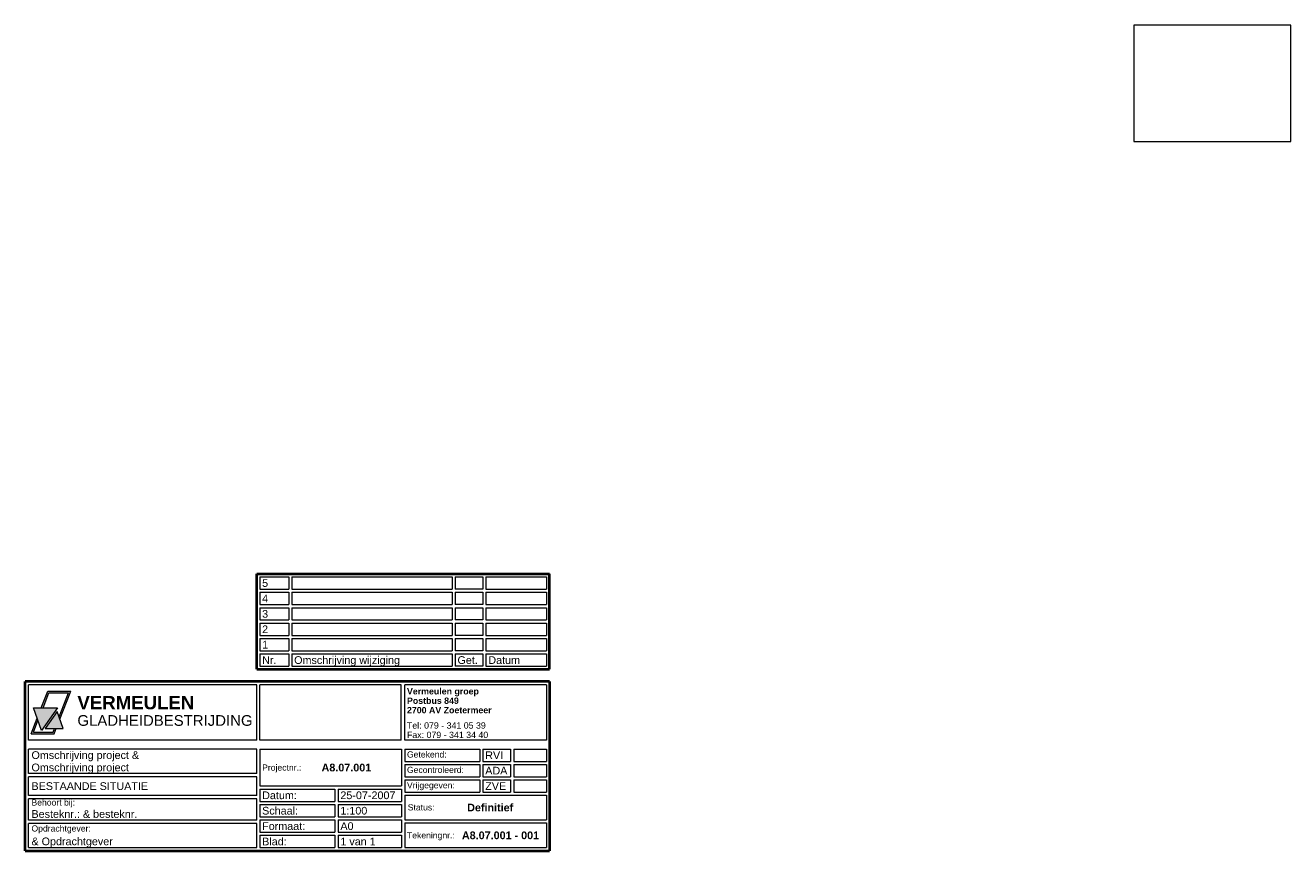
# Model space of a CAD drawing. Header units: metres. Extents: x 534 to 2631, y -2348 to -1484.
# Tile 1 of 13: x 534 to 1031, y -2348 to -2024. Entities that reach past the tile are written whole.
import ezdxf

# ---------------------------------------------------------------- set-up
doc = ezdxf.new("R2010")
doc.units = ezdxf.units.M
doc.layers.get('0').update_dxf_attribs({"lineweight": 0})
doc.layers.add('Kader', color=7, linetype='Continuous', lineweight=0)

msp = doc.modelspace()

# ---------------------------------------------------------------- hatches: boundary and pattern name
h = msp.add_hatch(color=162)
h.paths.add_polyline_path([(546.51, -2292), (537.03, -2292), (540.19, -2300.94)])
h.paths.add_polyline_path([(540.12, -2292), (540.79, -2292), (543.1, -2286.12), (550.77, -2286.12), (547.07, -2295.62), (547.39, -2296.52), (551.69, -2285.5), (542.67, -2285.5)])
h.paths.add_polyline_path([(536.1, -2302.23), (545.16, -2302.23), (545.96, -2300.18), (545.29, -2300.18), (544.73, -2301.61), (537.02, -2301.61), (538.81, -2297.04), (538.49, -2296.14)])
msp.add_hatch(color=30).paths.add_polyline_path([(541.65, -2300.18), (548.69, -2300.18), (546.32, -2293.51)])

# ---------------------------------------------------------------- linework, layer by layer
msp.add_lwpolyline([(1030.63, -2023.99), (969.01, -2023.99), (969.01, -2069.68), (1030.63, -2069.68)], close=True)
at = {"layer": 'Kader', "lineweight": 40}
for p, q in [((624.69, -2276.91), (624.69, -2239.4)), ((624.69, -2239.4), (739.64, -2239.4)), ((739.64, -2276.91), (739.64, -2239.4)), ((624.69, -2276.91), (739.64, -2276.91)), ((533.83, -2348.15), (533.83, -2281.75)), ((739.64, -2281.75), (533.83, -2281.75)), ((739.64, -2281.75), (739.64, -2348.15)), ((533.83, -2348.15), (739.64, -2348.15))]:
    msp.add_line(p, q, dxfattribs=at)
at = {"layer": 'Kader'}
for p, q in [((625.9, -2240.61), (625.9, -2245.45)), ((625.9, -2240.61), (637.26, -2240.61)), ((625.9, -2245.45), (637.26, -2245.45)), ((637.26, -2240.61), (637.26, -2245.45)), ((638.47, -2240.61), (638.47, -2245.45)), ((638.47, -2240.61), (701.39, -2240.61)), ((638.47, -2245.45), (701.39, -2245.45)), ((701.39, -2240.61), (701.39, -2245.45)), ((702.6, -2240.61), (713.49, -2240.61)), ((702.6, -2240.61), (702.6, -2245.45)), ((713.49, -2245.45), (702.6, -2245.45)), ((713.49, -2240.61), (713.49, -2245.45)), ((714.7, -2240.61), (738.43, -2240.61)), ((714.7, -2240.61), (714.7, -2245.45)), ((714.7, -2240.61), (714.7, -2245.45)), ((714.7, -2245.45), (738.43, -2245.45)), ((738.43, -2240.61), (738.43, -2245.45)), ((625.9, -2246.66), (625.9, -2251.5)), ((625.9, -2246.66), (637.26, -2246.66)), ((637.26, -2246.66), (637.26, -2251.5)), ((638.47, -2246.66), (638.47, -2251.5)), ((638.47, -2246.66), (701.39, -2246.66)), ((701.39, -2246.66), (701.39, -2251.5)), ((702.6, -2246.66), (713.49, -2246.66)), ((702.6, -2246.66), (702.6, -2251.5)), ((713.49, -2246.66), (713.49, -2251.5)), ((714.7, -2246.66), (738.43, -2246.66)), ((714.7, -2246.66), (714.7, -2251.5)), ((714.7, -2246.66), (714.7, -2251.5)), ((738.43, -2246.66), (738.43, -2251.5)), ((625.9, -2251.5), (637.26, -2251.5)), ((625.9, -2252.71), (625.9, -2257.55)), ((625.9, -2252.71), (637.26, -2252.71)), ((637.26, -2252.71), (637.26, -2257.55)), ((638.47, -2251.5), (701.39, -2251.5)), ((638.47, -2252.71), (638.47, -2257.55)), ((638.47, -2252.71), (701.39, -2252.71)), ((701.39, -2252.71), (701.39, -2257.55)), ((713.49, -2251.5), (702.6, -2251.5)), ((702.6, -2252.71), (713.49, -2252.71)), ((702.6, -2252.71), (702.6, -2257.55)), ((713.49, -2252.71), (713.49, -2257.55)), ((714.7, -2251.5), (738.43, -2251.5)), ((714.7, -2252.71), (738.43, -2252.71)), ((714.7, -2252.71), (714.7, -2257.55)), ((714.7, -2252.71), (714.7, -2257.55)), ((738.43, -2252.71), (738.43, -2257.55)), ((625.9, -2257.55), (637.26, -2257.55)), ((625.9, -2258.76), (625.9, -2263.6)), ((625.9, -2258.76), (637.26, -2258.76)), ((637.26, -2258.76), (637.26, -2263.6)), ((638.47, -2257.55), (701.39, -2257.55)), ((638.47, -2258.76), (638.47, -2263.6)), ((638.47, -2258.76), (701.39, -2258.76)), ((701.39, -2258.76), (701.39, -2263.6)), ((713.49, -2257.55), (702.6, -2257.55)), ((702.6, -2258.76), (713.49, -2258.76)), ((702.6, -2258.76), (702.6, -2263.6)), ((713.49, -2258.76), (713.49, -2263.6)), ((714.7, -2257.55), (738.43, -2257.55)), ((714.7, -2258.76), (738.43, -2258.76)), ((714.7, -2258.76), (714.7, -2263.6)), ((714.7, -2258.76), (714.7, -2263.6)), ((738.43, -2258.76), (738.43, -2263.6)), ((625.9, -2263.6), (637.26, -2263.6)), ((625.9, -2264.81), (625.9, -2269.65)), ((625.9, -2264.81), (637.26, -2264.81)), ((637.26, -2264.81), (637.26, -2269.65)), ((638.47, -2263.6), (701.39, -2263.6)), ((638.47, -2264.81), (638.47, -2269.65)), ((638.47, -2264.81), (701.39, -2264.81)), ((701.39, -2264.81), (701.39, -2269.65)), ((713.49, -2263.6), (702.6, -2263.6)), ((702.6, -2264.81), (713.49, -2264.81)), ((702.6, -2264.81), (702.6, -2269.65)), ((713.49, -2264.81), (713.49, -2269.65)), ((714.7, -2263.6), (738.43, -2263.6)), ((714.7, -2264.81), (738.43, -2264.81)), ((714.7, -2264.81), (714.7, -2269.65)), ((714.7, -2264.81), (714.7, -2269.65)), ((738.43, -2264.81), (738.43, -2269.65)), ((625.9, -2269.65), (637.26, -2269.65)), ((638.47, -2269.65), (701.39, -2269.65)), ((713.49, -2269.65), (702.6, -2269.65)), ((714.7, -2269.65), (738.43, -2269.65)), ((625.9, -2270.86), (625.9, -2275.7)), ((625.9, -2270.86), (637.26, -2270.86)), ((637.26, -2270.86), (637.26, -2275.7)), ((638.47, -2270.86), (638.47, -2275.7)), ((638.47, -2270.86), (701.39, -2270.86)), ((701.39, -2270.86), (701.39, -2275.7)), ((702.6, -2270.86), (713.49, -2270.86)), ((702.6, -2270.86), (702.6, -2275.7)), ((713.49, -2270.86), (713.49, -2275.7)), ((714.7, -2270.86), (738.43, -2270.86)), ((714.7, -2270.86), (714.7, -2275.7)), ((714.7, -2270.86), (714.7, -2275.7)), ((738.43, -2270.86), (738.43, -2275.7)), ((625.9, -2275.7), (637.26, -2275.7)), ((638.47, -2275.7), (701.39, -2275.7)), ((713.49, -2275.7), (702.6, -2275.7)), ((714.7, -2275.7), (738.43, -2275.7)), ((535.04, -2304.74), (535.04, -2282.96)), ((624.69, -2282.96), (535.04, -2282.96)), ((624.69, -2304.74), (624.69, -2282.96)), ((625.9, -2304.74), (625.9, -2282.96)), ((681.45, -2282.96), (625.9, -2282.96)), ((681.45, -2304.74), (681.45, -2282.96)), ((738.43, -2282.96), (682.77, -2282.96)), ((682.77, -2304.74), (682.77, -2282.96)), ((738.43, -2282.96), (738.43, -2304.74)), ((624.69, -2304.74), (535.04, -2304.74)), ((681.45, -2304.74), (625.9, -2304.74)), ((738.43, -2304.74), (682.77, -2304.74)), ((624.69, -2308.22), (535.04, -2308.22)), ((535.04, -2317.9), (535.04, -2308.22)), ((624.69, -2317.9), (624.69, -2308.22)), ((625.9, -2308.22), (625.9, -2322.74)), ((625.9, -2308.22), (681.56, -2308.22)), ((681.56, -2308.22), (681.56, -2322.74)), ((682.77, -2308.22), (682.77, -2313.06)), ((682.77, -2308.22), (712.28, -2308.22)), ((712.28, -2308.22), (712.28, -2313.06)), ((713.49, -2308.22), (713.49, -2313.06)), ((713.49, -2308.22), (724.38, -2308.22)), ((724.38, -2308.22), (724.38, -2313.06)), ((725.59, -2308.22), (725.59, -2313.06)), ((725.59, -2308.22), (738.43, -2308.22)), ((738.43, -2308.22), (738.43, -2313.06)), ((682.77, -2313.06), (712.28, -2313.06)), ((682.77, -2314.27), (682.77, -2319.11)), ((682.77, -2314.27), (712.28, -2314.27)), ((712.28, -2314.27), (712.28, -2319.11)), ((713.49, -2313.06), (724.38, -2313.06)), ((713.49, -2314.27), (713.49, -2319.11)), ((713.49, -2314.27), (724.38, -2314.27)), ((724.38, -2314.27), (724.38, -2319.11)), ((725.59, -2313.06), (738.43, -2313.06)), ((725.59, -2314.27), (725.59, -2319.11)), ((725.59, -2314.27), (738.43, -2314.27)), ((738.43, -2314.27), (738.43, -2319.11)), ((624.69, -2317.9), (535.04, -2317.9)), ((624.69, -2319.11), (535.04, -2319.11)), ((535.04, -2326.52), (535.04, -2319.11)), ((624.69, -2326.52), (624.69, -2319.11)), ((682.77, -2319.11), (712.28, -2319.11)), ((713.49, -2319.11), (724.38, -2319.11)), ((725.59, -2319.11), (738.43, -2319.11)), ((625.9, -2322.74), (681.56, -2322.74)), ((625.9, -2323.95), (625.9, -2328.79)), ((625.9, -2323.95), (655.41, -2323.95)), ((655.41, -2323.95), (655.41, -2328.79)), ((656.62, -2323.95), (681.56, -2323.95)), ((656.62, -2323.95), (656.62, -2328.79)), ((681.56, -2323.95), (681.56, -2328.79)), ((682.77, -2320.32), (682.77, -2325.16)), ((682.77, -2320.32), (712.28, -2320.32)), ((712.28, -2320.32), (712.28, -2325.16)), ((713.49, -2320.32), (713.49, -2325.16)), ((713.49, -2320.32), (724.38, -2320.32)), ((724.38, -2320.32), (724.38, -2325.16)), ((725.59, -2320.32), (725.59, -2325.16)), ((725.59, -2320.32), (738.43, -2320.32)), ((738.43, -2320.32), (738.43, -2325.16)), ((624.69, -2326.52), (535.04, -2326.52)), ((624.69, -2327.73), (535.04, -2327.73)), ((535.04, -2336.2), (535.04, -2327.73)), ((624.69, -2336.2), (624.69, -2327.73)), ((625.9, -2328.79), (655.41, -2328.79)), ((656.62, -2328.79), (681.56, -2328.79)), ((682.77, -2325.16), (712.28, -2325.16)), ((682.77, -2326.37), (682.77, -2336.05)), ((682.77, -2326.37), (738.43, -2326.37)), ((713.49, -2325.16), (724.38, -2325.16)), ((725.59, -2325.16), (738.43, -2325.16)), ((738.43, -2326.37), (738.43, -2336.05)), ((625.9, -2330), (625.9, -2334.84)), ((625.9, -2330), (655.41, -2330)), ((625.9, -2334.84), (655.41, -2334.84)), ((655.41, -2330), (655.41, -2334.84)), ((656.62, -2330), (681.56, -2330)), ((656.62, -2330), (656.62, -2334.84)), ((656.62, -2334.84), (681.56, -2334.84)), ((681.56, -2330), (681.56, -2334.84)), ((624.69, -2336.2), (535.04, -2336.2)), ((535.04, -2346.94), (535.04, -2337.41)), ((624.69, -2337.41), (535.04, -2337.41)), ((624.69, -2346.94), (624.69, -2337.41)), ((625.9, -2336.05), (625.9, -2340.89)), ((625.9, -2336.05), (655.41, -2336.05)), ((655.41, -2336.05), (655.41, -2340.89)), ((656.62, -2336.05), (681.56, -2336.05)), ((656.62, -2336.05), (656.62, -2340.89)), ((681.56, -2336.05), (681.56, -2340.89)), ((682.77, -2336.05), (738.43, -2336.05)), ((682.77, -2337.26), (682.77, -2346.94)), ((682.77, -2337.26), (738.43, -2337.26)), ((738.43, -2337.26), (738.43, -2346.94)), ((625.9, -2340.89), (655.41, -2340.89)), ((625.9, -2342.1), (625.9, -2346.94)), ((625.9, -2342.1), (655.41, -2342.1)), ((655.41, -2342.1), (655.41, -2346.94)), ((656.62, -2340.89), (681.56, -2340.89)), ((656.62, -2342.1), (681.56, -2342.1)), ((656.62, -2342.1), (656.62, -2346.94)), ((681.56, -2342.1), (681.56, -2346.94)), ((624.69, -2347.09), (535.04, -2347.09)), ((625.9, -2346.94), (655.41, -2346.94)), ((656.62, -2346.94), (681.56, -2346.94)), ((682.77, -2346.94), (738.43, -2346.94))]:
    msp.add_line(p, q, dxfattribs=at)
at = {"layer": 'Kader', "color": 162}
for p, q in [((540.12, -2292), (542.67, -2285.5)), ((540.79, -2292), (543.1, -2286.12)), ((542.67, -2285.5), (551.69, -2285.5)), ((543.1, -2286.12), (550.77, -2286.12)), ((547.07, -2295.62), (550.77, -2286.12)), ((547.39, -2296.52), (551.69, -2285.5)), ((537.03, -2292), (546.51, -2292)), ((540.19, -2300.94), (537.03, -2292)), ((546.51, -2292), (540.19, -2300.94)), ((536.1, -2302.24), (538.49, -2296.14)), ((537.02, -2301.61), (538.81, -2297.04)), ((544.73, -2301.61), (545.29, -2300.18)), ((545.16, -2302.24), (545.96, -2300.18)), ((536.11, -2302.23), (545.16, -2302.23)), ((537.02, -2301.61), (544.73, -2301.61))]:
    msp.add_line(p, q, dxfattribs=at)
at = {"layer": 'Kader', "color": 30}
for p, q in [((546.32, -2293.51), (541.65, -2300.18)), ((548.69, -2300.18), (546.32, -2293.51)), ((541.65, -2300.18), (548.69, -2300.18))]:
    msp.add_line(p, q, dxfattribs=at)

# ---------------------------------------------------------------- texts
at = {"layer": 'Kader', "attachment_point": 1}
for s, insert, char_height, width in [('{\\fArial|b0|i0|c0|p34;5}', (626.81, -2241.53), 3.025, 10.4581), ('{\\fArial|b0|i0|c0|p34;4}', (626.81, -2247.58), 3.025, 10.4581), ('{\\fArial|b0|i0|c0|p34;3}', (626.81, -2253.63), 3.025, 10.4581), ('{\\fArial|b0|i0|c0|p34;2}', (626.81, -2259.68), 3.025, 10.4581), ('{\\fArial|b0|i0|c0|p34;1}', (626.81, -2265.73), 3.025, 10.4581), ('{\\fArial|b0|i0|c0|p34;Nr.}', (626.81, -2271.78), 3.025, 10.4581), ('{\\fArial|b0|i0|c0|p34;Omschrijving wijziging}', (639.38, -2271.78), 3.025, 62.0106), ('{\\fArial|b0|i0|c0|p34;Get.}', (703.51, -2271.78), 3.025, 9.9825), ('{\\fArial|b0|i0|c0|p34;Datum}', (715.61, -2271.78), 3.025, 24.0269), ('{\\fArial|b1|i0|c0|p34;Vermeulen groep}', (683.67, -2284.31), 2.475, 52.6699), ('{\\fArial|b1|i0|c0|p34;Postbus 849}', (683.67, -2288.01), 2.475, 52.6699), ('{\\fArial|b1|i0|c0|p34;2700 AV Zoetermeer}', (683.67, -2291.71), 2.475, 52.6699), ('{\\fArial|b0|i0|c0|p34;Tel: 079 - 341 05 39}', (683.67, -2297.74), 2.475, 52.6699), ('{\\fArial|b0|i0|c0|p34;Fax: 079 - 341 34 40}', (683.67, -2301.44), 2.475, 52.6699), ('{\\fArial|b0|i0|c0|p34;Omschrijving project & }', (536.25, -2309.1), 3.025, 74.4509), ('{\\fArial|b0|i0|c0|p34;Getekend:}', (683.67, -2309.15), 2.42, 26.9649), ('{\\fArial|b0|i0|c0|p34;RVI}', (714.4, -2309.15), 3.025, 9.9825), ('{\\fArial|b0|i0|c0|p34;Omschrijving project}', (536.25, -2313.94), 3.025, 74.4509), ('{\\fArial|b0|i0|c0|p34;Projectnr.:}', (626.81, -2314.29), 2.42, 26.9649), ('{\\fArial|b1|i0|c0|p34;A8.07.001}', (650.14, -2313.99), 3.025, 29.7813), ('{\\fArial|b0|i0|c0|p34;Gecontroleerd:}', (683.67, -2315.2), 2.42, 26.9649), ('{\\fArial|b0|i0|c0|p34;ADA}', (714.4, -2315.2), 3.025, 9.9825), ('{\\fArial|b0|i0|c0|p34;BESTAANDE SITUATIE}', (536.25, -2321.27), 3.025, 74.4509), ('{\\fArial|b0|i0|c0|p34;Datum:}', (626.81, -2324.88), 3.025, 26.9649), ('{\\fArial|b0|i0|c0|p34;25-07-2007}', (657.53, -2324.88), 3.025, 24.0269), ('{\\fArial|b0|i0|c0|p34;Vrijgegeven:}', (683.67, -2321.25), 2.42, 26.9649), ('{\\fArial|b0|i0|c0|p34;ZVE}', (714.4, -2321.25), 3.025, 9.9825), ('{\\fArial|b0|i0|c0|p34;Behoort bij: }', (536.25, -2328), 2.42, 74.4509), ('{\\fArial|b0|i0|c0|p34;Status:}', (683.98, -2329.92), 2.42, 26.9649), ('{\\fArial|b1|i0|c0|p34;Definitief}', (707.31, -2329.69), 3.025, 29.7813), ('{\\fArial|b0|i0|c0|p34;Besteknr.: & besteknr. }', (536.25, -2332.23), 3.025, 74.4509), ('{\\fArial|b0|i0|c0|p34;Schaal:}', (626.81, -2330.93), 3.025, 26.9649), ('{\\fArial|b0|i0|c0|p34;1:100}', (657.53, -2330.93), 3.025, 24.0269), ('{\\fArial|b0|i0|c0|p34;Opdrachtgever: }', (536.25, -2338.21), 2.42, 74.4509), ('{\\fArial|b0|i0|c0|p34;Formaat:}', (626.81, -2336.98), 3.025, 26.9649), ('{\\fArial|b0|i0|c0|p34;A0}', (657.53, -2336.98), 3.025, 24.0269), ('{\\fArial|b0|i0|c0|p34;& Opdrachtgever}', (536.25, -2342.98), 3.025, 74.4509), ('{\\fArial|b0|i0|c0|p34;Blad:}', (626.81, -2343.03), 3.025, 26.9649), ('{\\fArial|b0|i0|c0|p34;1 van 1}', (657.53, -2343.03), 3.025, 24.0269), ('{\\fArial|b0|i0|c0|p34;Tekeningnr.:}', (683.67, -2340.91), 2.42, 26.9649), ('{\\fArial|b1|i0|c0|p34;A8.07.001 - 001}', (705.25, -2340.61), 3.025, 31.534)]:
    msp.add_mtext(s, dxfattribs=dict(at, insert=insert, char_height=char_height, width=width))
at = {"layer": 'Kader', "color": 162, "insert": (554.28, -2287.39), "char_height": 5.2342, "width": 61.4748, "attachment_point": 1}
msp.add_mtext('{\\fArial|b1|i0|c0|p34;VERMEULEN}', dxfattribs=at)
at = {"layer": 'Kader', "color": 30, "insert": (554.28, -2294.91), "char_height": 4.2, "width": 61.4748, "attachment_point": 1}
msp.add_mtext('{\\fArial|b0|i0|c0|p34;GLADHEIDBESTRIJDING}', dxfattribs=at)

doc.saveas('drawing.dxf')
